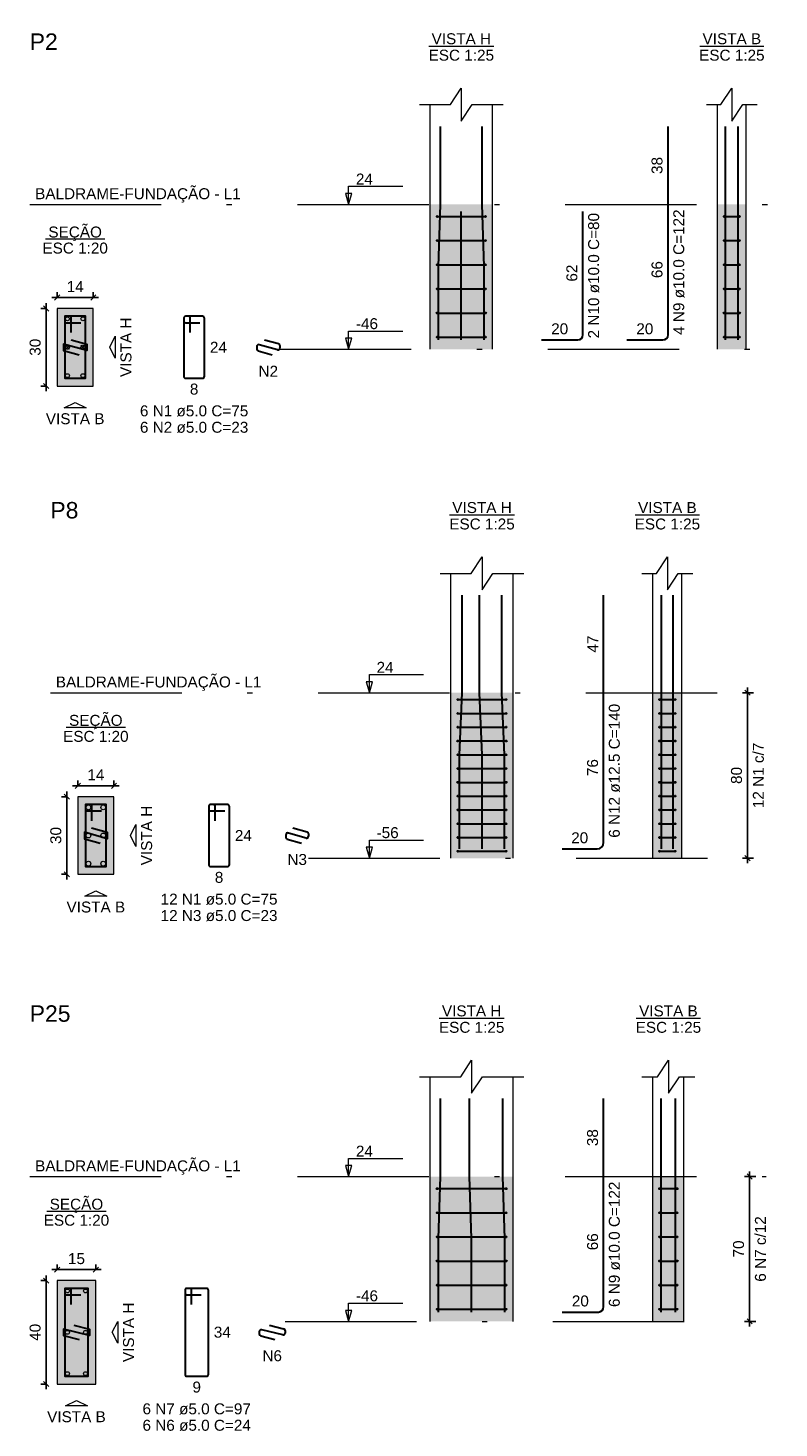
# Model space of a CAD drawing. Header units: millimetres. Extents: x 1434 to 2277, y -793 to -278.
# Tile 64 of 111: x 1625 to 1639, y -413 to -386. Entities that reach past the tile are written whole.
import ezdxf

# ---------------------------------------------------------------- set-up
doc = ezdxf.new("R2010")
doc.units = ezdxf.units.MM
doc.linetypes.add('DASHDOT', pattern=[25.4, 12.7, -6.35, 0, -6.35])
for name, color, linetype, lineweight in [('Descrição da armadura', 7, 'Continuous', 5), ('DT-Barras na forma', 1, 'Continuous', 30), ('DT-Barras no corte', 5, 'Continuous', 5), ('DT-Barras rebatidas', 1, 'Continuous', 30), ('DT-Cotas', 9, 'Continuous', 5), ('DT-Estribos na forma', 1, 'Continuous', 30), ('DT-Forma', 5, 'Continuous', 5), ('DT-Hachura seção pilares', 252, 'Continuous', 5), ('DT-Hachura vista pilares', 252, 'Continuous', 5), ('DT-Pontilhado', 9, 'DASHDOT', 5), ('DT-Textos', 7, 'Continuous', 5), ('DT-Título', 250, 'Continuous', 20), ('Textos armaduras', 7, 'Continuous', 5)]:
    doc.layers.add(name, color=color, linetype=linetype, lineweight=lineweight)
doc.styles.add('ARIAL', font='arial.ttf')
doc.styles.get("Standard").update_dxf_attribs({"font": 'arial.ttf'})
doc.dimstyles.new('UM_20.000000', dxfattribs={"dimtxt": 0.18, "dimasz": 0.1, "dimexe": 0.1, "dimexo": 0.2, "dimgap": 0, "dimtad": 1, "dimtih": 1, "dimtoh": 1, "dimdec": 1, "dimlfac": 20, "dimzin": 0, "dimdsep": 46, "dimtxsty": 'Standard', "dimcen": 0.09, "dimdle": 0.1, "dimadec": 1, "dimazin": 2, "dimtfac": 1, "dimtdec": 4, "dimtofl": 0, "dimtmove": 0, "dimatfit": 3, "dimfxl": 1, "dimtolj": 1, "dimarcsym": 0})
doc.dimstyles.new('UM_25.000000', dxfattribs={"dimtxt": 0.18, "dimasz": 0.1, "dimexe": 0.1, "dimexo": 0.2, "dimgap": 0, "dimtad": 1, "dimtih": 1, "dimtoh": 1, "dimdec": 1, "dimlfac": 25, "dimzin": 0, "dimdsep": 46, "dimtxsty": 'Standard', "dimcen": 0.09, "dimdle": 0.1, "dimadec": 1, "dimazin": 2, "dimtfac": 1, "dimtdec": 4, "dimtofl": 0, "dimtmove": 0, "dimatfit": 3, "dimfxl": 1, "dimtolj": 1, "dimarcsym": 0})

# ---------------------------------------------------------------- blocks, each defined once
blk = doc.blocks.new('_Oblique')
at = {"color": 0, "linetype": 'ByBlock', "lineweight": -2}
blk.add_line((-0.5, -0.5), (0.5, 0.5), dxfattribs=at)
blk = doc.blocks.new('*D316')
at = {"layer": 'DT-Cotas', "color": 0, "lineweight": -2, "transparency": 16777216}
for p, q in [((1624.975, -390.921), (1624.975, -392.621)), ((1624.987, -391.021), (1624.875, -391.021)), ((1624.987, -392.521), (1624.875, -392.521))]:
    blk.add_line(p, q, dxfattribs=at)
at = {"layer": 'DT-Cotas', "color": 0, "lineweight": -2, "transparency": 16777216, "xscale": 0.1, "yscale": 0.1, "zscale": 0.1}
for p, rotation in [((1624.975, -391.021), 90), ((1624.975, -392.521), 270)]:
    blk.add_blockref('_Oblique', p, dxfattribs=dict(at, rotation=rotation))
at = {"layer": 'DT-Cotas', "color": 7, "transparency": 16777216, "insert": (1624.763, -391.771), "char_height": 0.2118, "attachment_point": 5, "rotation": 90, "style": 'ARIAL'}
blk.add_mtext('\\A1;30', dxfattribs=at)
blk = doc.blocks.new('*D317')
at = {"layer": 'DT-Cotas', "color": 0, "lineweight": -2, "transparency": 16777216}
for p, q in [((1625.087, -390.809), (1625.987, -390.809)), ((1625.187, -390.821), (1625.187, -390.709)), ((1625.887, -390.821), (1625.887, -390.709))]:
    blk.add_line(p, q, dxfattribs=at)
at = {"layer": 'DT-Cotas', "color": 0, "lineweight": -2, "transparency": 16777216, "xscale": 0.1, "yscale": 0.1, "zscale": 0.1, "rotation": 180}
blk.add_blockref('_Oblique', (1625.187, -390.809), dxfattribs=at)
at = {"layer": 'DT-Cotas', "color": 0, "lineweight": -2, "transparency": 16777216, "xscale": 0.1, "yscale": 0.1, "zscale": 0.1}
blk.add_blockref('_Oblique', (1625.887, -390.809), dxfattribs=at)
at = {"layer": 'DT-Cotas', "color": 7, "transparency": 16777216, "insert": (1625.537, -390.598), "char_height": 0.2118, "attachment_point": 5, "rotation": 0.0057, "style": 'ARIAL'}
blk.add_mtext('\\A1;14', dxfattribs=at)
blk = doc.blocks.new('*D327')
at = {"layer": 'DT-Cotas', "color": 0, "lineweight": -2, "transparency": 16777216}
for p, q in [((1625.375, -400.364), (1625.375, -402.064)), ((1625.387, -400.464), (1625.275, -400.464)), ((1625.387, -401.964), (1625.275, -401.964))]:
    blk.add_line(p, q, dxfattribs=at)
at = {"layer": 'DT-Cotas', "color": 0, "lineweight": -2, "transparency": 16777216, "xscale": 0.1, "yscale": 0.1, "zscale": 0.1}
for p, rotation in [((1625.375, -400.464), 90), ((1625.375, -401.964), 270)]:
    blk.add_blockref('_Oblique', p, dxfattribs=dict(at, rotation=rotation))
at = {"layer": 'DT-Cotas', "color": 7, "transparency": 16777216, "insert": (1625.163, -401.214), "char_height": 0.2118, "attachment_point": 5, "rotation": 90, "style": 'ARIAL'}
blk.add_mtext('\\A1;30', dxfattribs=at)
blk = doc.blocks.new('*D328')
at = {"layer": 'DT-Cotas', "color": 0, "lineweight": -2, "transparency": 16777216}
for p, q in [((1625.587, -400.264), (1625.587, -400.153)), ((1626.287, -400.264), (1626.287, -400.153)), ((1625.487, -400.253), (1626.387, -400.253))]:
    blk.add_line(p, q, dxfattribs=at)
at = {"layer": 'DT-Cotas', "color": 0, "lineweight": -2, "transparency": 16777216, "xscale": 0.1, "yscale": 0.1, "zscale": 0.1, "rotation": 180}
blk.add_blockref('_Oblique', (1625.587, -400.253), dxfattribs=at)
at = {"layer": 'DT-Cotas', "color": 0, "lineweight": -2, "transparency": 16777216, "xscale": 0.1, "yscale": 0.1, "zscale": 0.1}
blk.add_blockref('_Oblique', (1626.287, -400.253), dxfattribs=at)
at = {"layer": 'DT-Cotas', "color": 7, "transparency": 16777216, "insert": (1625.937, -400.041), "char_height": 0.2118, "attachment_point": 5, "rotation": 0.0057, "style": 'ARIAL'}
blk.add_mtext('\\A1;14', dxfattribs=at)
blk = doc.blocks.new('*D329')
at = {"layer": 'DT-Cotas', "color": 0, "lineweight": -2, "transparency": 16777216}
for p, q in [((1638.662, -398.452), (1638.444, -398.452)), ((1638.544, -401.752), (1638.544, -398.352)), ((1638.662, -401.652), (1638.444, -401.652))]:
    blk.add_line(p, q, dxfattribs=at)
at = {"layer": 'DT-Cotas', "color": 0, "lineweight": -2, "transparency": 16777216, "xscale": 0.1, "yscale": 0.1, "zscale": 0.1}
for p, rotation in [((1638.544, -398.452), 90), ((1638.544, -401.652), 270)]:
    blk.add_blockref('_Oblique', p, dxfattribs=dict(at, rotation=rotation))
blk = doc.blocks.new('*D330')
at = {"layer": 'DT-Cotas', "color": 0, "lineweight": -2, "transparency": 16777216}
for p, q in [((1638.662, -398.452), (1638.444, -398.452)), ((1638.544, -401.752), (1638.544, -398.352)), ((1638.662, -401.652), (1638.444, -401.652))]:
    blk.add_line(p, q, dxfattribs=at)
at = {"layer": 'DT-Cotas', "color": 0, "lineweight": -2, "transparency": 16777216, "xscale": 0.1, "yscale": 0.1, "zscale": 0.1}
for p, rotation in [((1638.544, -398.452), 90), ((1638.544, -401.652), 270)]:
    blk.add_blockref('_Oblique', p, dxfattribs=dict(at, rotation=rotation))
blk = doc.blocks.new('*D340')
at = {"layer": 'DT-Cotas', "color": 0, "lineweight": -2, "transparency": 16777216}
for p, q in [((1624.987, -409.822), (1624.875, -409.822)), ((1624.975, -409.722), (1624.975, -411.922)), ((1624.987, -411.822), (1624.875, -411.822))]:
    blk.add_line(p, q, dxfattribs=at)
at = {"layer": 'DT-Cotas', "color": 0, "lineweight": -2, "transparency": 16777216, "xscale": 0.1, "yscale": 0.1, "zscale": 0.1}
for p, rotation in [((1624.975, -409.822), 90), ((1624.975, -411.822), 270)]:
    blk.add_blockref('_Oblique', p, dxfattribs=dict(at, rotation=rotation))
at = {"layer": 'DT-Cotas', "color": 7, "transparency": 16777216, "insert": (1624.763, -410.822), "char_height": 0.2118, "attachment_point": 5, "rotation": 90, "style": 'ARIAL'}
blk.add_mtext('\\A1;40', dxfattribs=at)
blk = doc.blocks.new('*D341')
at = {"layer": 'DT-Cotas', "color": 0, "lineweight": -2, "transparency": 16777216}
for p, q in [((1625.087, -409.61), (1626.037, -409.61)), ((1625.187, -409.622), (1625.187, -409.51)), ((1625.937, -409.622), (1625.937, -409.51))]:
    blk.add_line(p, q, dxfattribs=at)
at = {"layer": 'DT-Cotas', "color": 0, "lineweight": -2, "transparency": 16777216, "xscale": 0.1, "yscale": 0.1, "zscale": 0.1, "rotation": 180}
blk.add_blockref('_Oblique', (1625.187, -409.61), dxfattribs=at)
at = {"layer": 'DT-Cotas', "color": 0, "lineweight": -2, "transparency": 16777216, "xscale": 0.1, "yscale": 0.1, "zscale": 0.1}
blk.add_blockref('_Oblique', (1625.937, -409.61), dxfattribs=at)
at = {"layer": 'DT-Cotas', "color": 7, "transparency": 16777216, "insert": (1625.562, -409.398), "char_height": 0.2118, "attachment_point": 5, "rotation": 0.0057, "style": 'ARIAL'}
blk.add_mtext('\\A1;15', dxfattribs=at)
blk = doc.blocks.new('*D342')
at = {"layer": 'DT-Cotas', "color": 0, "lineweight": -2, "transparency": 16777216}
for p, q in [((1638.584, -410.71), (1638.584, -407.71)), ((1638.702, -407.81), (1638.484, -407.81)), ((1638.702, -410.61), (1638.484, -410.61))]:
    blk.add_line(p, q, dxfattribs=at)
at = {"layer": 'DT-Cotas', "color": 0, "lineweight": -2, "transparency": 16777216, "xscale": 0.1, "yscale": 0.1, "zscale": 0.1}
for p, rotation in [((1638.584, -407.81), 90), ((1638.584, -410.61), 270)]:
    blk.add_blockref('_Oblique', p, dxfattribs=dict(at, rotation=rotation))
blk = doc.blocks.new('*D343')
at = {"layer": 'DT-Cotas', "color": 0, "lineweight": -2, "transparency": 16777216}
for p, q in [((1638.584, -410.71), (1638.584, -407.71)), ((1638.702, -407.81), (1638.484, -407.81)), ((1638.702, -410.61), (1638.484, -410.61))]:
    blk.add_line(p, q, dxfattribs=at)
at = {"layer": 'DT-Cotas', "color": 0, "lineweight": -2, "transparency": 16777216, "xscale": 0.1, "yscale": 0.1, "zscale": 0.1}
for p, rotation in [((1638.584, -407.81), 90), ((1638.584, -410.61), 270)]:
    blk.add_blockref('_Oblique', p, dxfattribs=dict(at, rotation=rotation))

msp = doc.modelspace()

# ---------------------------------------------------------------- hatches: boundary and pattern name
at = {"layer": 'DT-Hachura seção pilares', "linetype": 'Continuous'}
for points in [[(1625.1866, -392.5213), (1625.1866, -392.5213), (1625.8866, -392.5213), (1625.8866, -391.0213), (1625.1866, -391.0213), (1625.1866, -392.5213)], [(1625.5866, -401.9645), (1625.5866, -401.9645), (1626.2866, -401.9645), (1626.2866, -400.4645), (1625.5866, -400.4645), (1625.5866, -401.9645)], [(1625.1866, -411.822), (1625.1866, -411.822), (1625.9366, -411.822), (1625.9366, -409.822), (1625.1866, -409.822), (1625.1866, -411.822)]]:
    msp.add_hatch(color=256, dxfattribs=at).paths.add_polyline_path(points)
at = {"layer": 'DT-Hachura vista pilares', "linetype": 'Continuous'}
for points in [[(1632.407, -391.8092), (1632.407, -389.0092), (1633.607, -389.0092), (1633.607, -391.8092), (1632.407, -391.8092)], [(1637.9604, -391.8092), (1637.9604, -389.0092), (1638.5204, -389.0092), (1638.5204, -391.8092), (1637.9604, -391.8092)], [(1632.807, -401.6524), (1632.807, -398.4524), (1634.007, -398.4524), (1634.007, -401.6524), (1632.807, -401.6524)], [(1636.7132, -401.6524), (1636.7132, -398.4524), (1637.2732, -398.4524), (1637.2732, -401.6524), (1636.7132, -401.6524)], [(1632.407, -410.6099), (1632.407, -407.8099), (1634.007, -407.8099), (1634.007, -410.6099), (1632.407, -410.6099)], [(1636.7132, -410.6099), (1636.7132, -407.8099), (1637.3132, -407.8099), (1637.3132, -410.6099), (1636.7132, -410.6099)]]:
    msp.add_hatch(color=256, dxfattribs=at).paths.add_polyline_path(points)

# ---------------------------------------------------------------- linework, layer by layer
at = {"layer": 'DT-Barras na forma'}
for points in [[(1632.567, -391.6292), (1632.567, -390.2092), (1632.607, -389.0092), (1632.607, -387.5025)], [(1633.447, -391.6292), (1633.447, -390.2092), (1633.407, -389.0092), (1633.407, -387.5025)], [(1638.1204, -391.6292), (1638.1204, -390.2092), (1638.1204, -389.0092), (1638.1204, -387.5025)], [(1638.3604, -391.6292), (1638.3604, -390.2092), (1638.3604, -389.0092), (1638.3604, -387.5025)], [(1633.007, -391.6292), (1633.007, -389.1452)], [(1625.4616, -391.4838), (1625.4616, -391.1713), (1625.3366, -391.1713), (1625.3366, -392.3713), (1625.7366, -392.3713), (1625.7366, -391.1713), (1625.3366, -391.1713), (1625.3366, -391.2963), (1625.6491, -391.2963)], [(1625.4605, -391.6252), (1625.7616, -391.7088), (1625.7616, -391.8338), (1625.3116, -391.7088), (1625.3116, -391.8338), (1625.6127, -391.9174)], [(1632.972, -401.4724), (1632.972, -399.6524), (1633.022, -398.4524), (1633.022, -396.5689)], [(1633.407, -401.4724), (1633.407, -399.6524), (1633.357, -398.4524), (1633.357, -396.5689)], [(1633.842, -401.4724), (1633.842, -399.6524), (1633.792, -398.4524), (1633.792, -396.5689)], [(1636.8782, -401.4724), (1636.8782, -399.6524), (1636.8782, -398.4524), (1636.8782, -396.5689)], [(1637.1082, -401.4724), (1637.1082, -399.6524), (1637.1082, -398.4524), (1637.1082, -396.5689)], [(1625.8616, -400.927), (1625.8616, -400.6145), (1625.7366, -400.6145), (1625.7366, -401.8145), (1626.1366, -401.8145), (1626.1366, -400.6145), (1625.7366, -400.6145), (1625.7366, -400.7395), (1626.0491, -400.7395)], [(1625.8549, -401.0661), (1626.1553, -401.152), (1626.1553, -401.277), (1625.7178, -401.152), (1625.7178, -401.277), (1626.0183, -401.3628)], [(1632.567, -410.4299), (1632.567, -409.0099), (1632.607, -407.8099), (1632.607, -406.3031)], [(1633.207, -410.4299), (1633.207, -409.0099), (1633.167, -407.8099), (1633.167, -406.3031)], [(1633.847, -410.4299), (1633.847, -409.0099), (1633.807, -407.8099), (1633.807, -406.3031)], [(1636.8732, -410.4299), (1636.8732, -409.0099), (1636.8732, -407.8099), (1636.8732, -406.3031)], [(1637.1532, -410.4299), (1637.1532, -409.0099), (1637.1532, -407.8099), (1637.1532, -406.3031)], [(1625.4616, -410.2845), (1625.4616, -409.972), (1625.3366, -409.972), (1625.3366, -411.672), (1625.7866, -411.672), (1625.7866, -409.972), (1625.3366, -409.972), (1625.3366, -410.097), (1625.6491, -410.097)], [(1625.5084, -410.6837), (1625.8116, -410.7595), (1625.8116, -410.8845), (1625.3116, -410.7595), (1625.3116, -410.8845), (1625.6148, -410.9603)]]:
    msp.add_lwpolyline(points, dxfattribs=at)
at = {"layer": 'DT-Barras no corte'}
for p, q in [((1625.3491, -391.8088), (1625.4241, -391.7338)), ((1625.3491, -391.7338), (1625.4241, -391.8088)), ((1625.6491, -391.8088), (1625.7241, -391.7338)), ((1625.6491, -391.7338), (1625.7241, -391.8088))]:
    msp.add_line(p, q, dxfattribs=at)
for centre, radius in [((1625.3866, -391.2213), 0.0375), ((1625.6866, -391.2213), 0.0375), ((1625.3866, -391.7713), 0.0375), ((1625.6866, -391.7713), 0.0375), ((1625.3866, -392.3213), 0.0375), ((1625.6866, -392.3213), 0.0375), ((1625.7928, -400.6707), 0.0469), ((1626.0803, -400.6707), 0.0469), ((1625.7928, -401.2145), 0.0469), ((1626.0803, -401.2145), 0.0469), ((1625.7928, -401.7582), 0.0469), ((1626.0803, -401.7582), 0.0469), ((1625.3866, -410.022), 0.0375), ((1625.7366, -410.022), 0.0375), ((1625.3866, -410.822), 0.0375), ((1625.7366, -410.822), 0.0375), ((1625.3866, -411.622), 0.0375), ((1625.7366, -411.622), 0.0375)]:
    msp.add_circle(centre, radius, dxfattribs=at)
at = {"layer": 'DT-Barras rebatidas'}
for p, q in [((1637.0073, -389.0092), (1637.0073, -387.5025)), ((1637.0073, -391.5292), (1637.0073, -389.0092)), ((1635.3601, -391.5292), (1635.3601, -389.1452)), ((1627.6379, -391.2088), (1627.6379, -392.3338)), ((1627.6379, -391.2088), (1627.6379, -391.2588)), ((1627.7254, -391.1713), (1627.6754, -391.1713)), ((1628.0004, -391.1713), (1627.6754, -391.1713)), ((1627.7629, -391.4838), (1627.7629, -391.2088)), ((1628.0379, -392.3338), (1628.0379, -391.2088)), ((1627.6754, -391.2963), (1627.9504, -391.2963)), ((1629.048, -391.7581), (1629.048, -391.8053)), ((1629.4505, -391.8206), (1629.0955, -391.722)), ((1629.1969, -391.6252), (1629.4705, -391.7012)), ((1629.498, -391.7373), (1629.498, -391.7845)), ((1634.5601, -391.6292), (1635.2601, -391.6292)), ((1636.2073, -391.6292), (1636.9073, -391.6292)), ((1629.0755, -391.8414), (1629.3491, -391.9174)), ((1627.6754, -392.3713), (1628.0004, -392.3713)), ((1635.7601, -398.4524), (1635.7601, -396.5689)), ((1635.7601, -401.3474), (1635.7601, -398.4524)), ((1628.1204, -400.652), (1628.1204, -401.777)), ((1628.1204, -400.652), (1628.1204, -400.702)), ((1628.2079, -400.6145), (1628.1579, -400.6145)), ((1628.4829, -400.6145), (1628.1579, -400.6145)), ((1628.2454, -400.927), (1628.2454, -400.652)), ((1628.5204, -401.777), (1628.5204, -400.652)), ((1628.1579, -400.7395), (1628.4329, -400.7395)), ((1629.613, -401.2017), (1629.613, -401.2487)), ((1630.0027, -401.2633), (1629.6608, -401.1656)), ((1629.75, -401.0661), (1630.0233, -401.1442)), ((1630.0505, -401.1803), (1630.0505, -401.2273)), ((1629.6402, -401.2847), (1629.9134, -401.3628)), ((1634.9601, -401.4724), (1635.6351, -401.4724)), ((1628.1579, -401.8145), (1628.4829, -401.8145)), ((1635.7601, -407.8099), (1635.7601, -406.3031)), ((1635.7601, -410.3299), (1635.7601, -407.8099)), ((1627.6629, -410.0095), (1627.6629, -411.6345)), ((1627.6629, -410.0095), (1627.6629, -410.0595)), ((1627.7504, -409.972), (1627.7004, -409.972)), ((1628.0754, -409.972), (1627.7004, -409.972)), ((1627.7004, -410.097), (1627.9754, -410.097)), ((1627.7879, -410.2845), (1627.7879, -410.0095)), ((1628.1129, -411.6345), (1628.1129, -410.0095)), ((1634.9601, -410.4299), (1635.6601, -410.4299)), ((1629.2948, -410.6837), (1629.5696, -410.7524)), ((1629.098, -410.8075), (1629.098, -410.8552)), ((1629.1264, -410.8916), (1629.4012, -410.9603)), ((1629.5514, -410.8728), (1629.1446, -410.7711)), ((1629.598, -410.7888), (1629.598, -410.8365)), ((1627.7004, -411.672), (1628.0754, -411.672))]:
    msp.add_line(p, q, dxfattribs=at)
for centre, radius, start, end in [((1627.6754, -391.2088), 0.0375, 90, 180), ((1627.6754, -391.2088), 0.0375, 90, 180), ((1627.7254, -391.2088), 0.0375, 0, 90), ((1628.0004, -391.2088), 0.0375, 0, 90), ((1627.6754, -391.2588), 0.0375, 180, 270), ((1629.0855, -391.7581), 0.0375, 74.47589, 180), ((1629.4605, -391.7373), 0.0375, 0, 74.47589), ((1635.2601, -391.5292), 0.1, 270, 0), ((1636.9073, -391.5292), 0.1, 270, 0), ((1629.0855, -391.8053), 0.0375, 180, 254.47589), ((1629.4605, -391.7845), 0.0375, 254.47589, 0), ((1627.6754, -392.3338), 0.0375, 180, 270), ((1628.0004, -392.3338), 0.0375, 270, 0), ((1628.1579, -400.652), 0.0375, 90, 180), ((1628.1579, -400.652), 0.0375, 90, 180), ((1628.1579, -400.702), 0.0375, 180, 270), ((1628.2079, -400.652), 0.0375, 0, 90), ((1628.4829, -400.652), 0.0375, 0, 90), ((1629.6505, -401.2017), 0.0375, 74.0546, 180), ((1629.6505, -401.2487), 0.0375, 180, 254.0546), ((1630.013, -401.2273), 0.0375, 254.0546, 0), ((1630.013, -401.1803), 0.0375, 0, 74.0546), ((1635.6351, -401.3474), 0.125, 270, 0), ((1628.1579, -401.777), 0.0375, 180, 270), ((1628.4829, -401.777), 0.0375, 270, 0), ((1627.7004, -410.0095), 0.0375, 90, 180), ((1627.7004, -410.0095), 0.0375, 90, 180), ((1627.7004, -410.0595), 0.0375, 180, 270), ((1627.7504, -410.0095), 0.0375, 0, 90), ((1628.0754, -410.0095), 0.0375, 0, 90), ((1635.6601, -410.3299), 0.1, 270, 0), ((1629.1355, -410.8075), 0.0375, 75.96376, 180), ((1629.1355, -410.8552), 0.0375, 180, 255.96376), ((1629.5605, -410.8365), 0.0375, 255.96376, 0), ((1629.5605, -410.7888), 0.0375, 0, 75.96376), ((1627.7004, -411.6345), 0.0375, 180, 270), ((1628.0754, -411.6345), 0.0375, 270, 0)]:
    msp.add_arc(centre, radius, start, end, dxfattribs=at)
at = {"layer": 'DT-Estribos na forma'}
for p, q in [((1632.537, -389.2425), (1633.477, -389.2425)), ((1638.0904, -389.2425), (1638.3904, -389.2425)), ((1632.537, -389.7092), (1633.477, -389.7092)), ((1638.0904, -389.7092), (1638.3904, -389.7092)), ((1632.537, -390.1759), (1633.477, -390.1759)), ((1638.0904, -390.1759), (1638.3904, -390.1759)), ((1632.537, -390.6425), (1633.477, -390.6425)), ((1638.0904, -390.6425), (1638.3904, -390.6425)), ((1632.537, -391.1092), (1633.477, -391.1092)), ((1638.0904, -391.1092), (1638.3904, -391.1092)), ((1632.537, -391.5759), (1633.477, -391.5759)), ((1638.0904, -391.5759), (1638.3904, -391.5759)), ((1632.937, -398.5857), (1633.877, -398.5857)), ((1636.8432, -398.5857), (1637.1432, -398.5857)), ((1632.937, -398.8524), (1633.877, -398.8524)), ((1636.8432, -398.8524), (1637.1432, -398.8524)), ((1632.937, -399.119), (1633.877, -399.119)), ((1636.8432, -399.119), (1637.1432, -399.119)), ((1632.937, -399.3857), (1633.877, -399.3857)), ((1636.8432, -399.3857), (1637.1432, -399.3857)), ((1632.937, -399.6524), (1633.877, -399.6524)), ((1636.8432, -399.6524), (1637.1432, -399.6524)), ((1632.937, -399.919), (1633.877, -399.919)), ((1636.8432, -399.919), (1637.1432, -399.919)), ((1632.937, -400.1857), (1633.877, -400.1857)), ((1636.8432, -400.1857), (1637.1432, -400.1857)), ((1632.937, -400.4524), (1633.877, -400.4524)), ((1636.8432, -400.4524), (1637.1432, -400.4524)), ((1632.937, -400.719), (1633.877, -400.719)), ((1636.8432, -400.719), (1637.1432, -400.719)), ((1632.937, -400.9857), (1633.877, -400.9857)), ((1636.8432, -400.9857), (1637.1432, -400.9857)), ((1632.937, -401.2524), (1633.877, -401.2524)), ((1632.937, -401.519), (1633.877, -401.519)), ((1636.8432, -401.2524), (1637.1432, -401.2524)), ((1636.8432, -401.519), (1637.1432, -401.519)), ((1632.537, -408.0432), (1633.877, -408.0432)), ((1636.8432, -408.0432), (1637.1832, -408.0432)), ((1632.537, -408.5099), (1633.877, -408.5099)), ((1636.8432, -408.5099), (1637.1832, -408.5099)), ((1632.537, -408.9765), (1633.877, -408.9765)), ((1636.8432, -408.9765), (1637.1832, -408.9765)), ((1632.537, -409.4432), (1633.877, -409.4432)), ((1636.8432, -409.4432), (1637.1832, -409.4432)), ((1632.537, -409.9099), (1633.877, -409.9099)), ((1636.8432, -409.9099), (1637.1832, -409.9099)), ((1632.537, -410.3765), (1633.877, -410.3765)), ((1636.8432, -410.3765), (1637.1832, -410.3765))]:
    msp.add_line(p, q, dxfattribs=at)
for centre in [(1632.537, -389.2425), (1633.477, -389.2425), (1638.0904, -389.2425), (1638.3904, -389.2425), (1632.537, -389.7092), (1633.477, -389.7092), (1638.0904, -389.7092), (1638.3904, -389.7092), (1632.537, -390.1759), (1633.477, -390.1759), (1638.0904, -390.1759), (1638.3904, -390.1759), (1632.537, -390.6425), (1633.477, -390.6425), (1638.0904, -390.6425), (1638.3904, -390.6425), (1632.537, -391.1092), (1633.477, -391.1092), (1638.0904, -391.1092), (1638.3904, -391.1092), (1632.537, -391.5759), (1633.477, -391.5759), (1638.0904, -391.5759), (1638.3904, -391.5759), (1632.937, -398.5857), (1633.877, -398.5857), (1636.8432, -398.5857), (1637.1432, -398.5857), (1632.937, -398.8524), (1633.877, -398.8524), (1636.8432, -398.8524), (1637.1432, -398.8524), (1632.937, -399.119), (1633.877, -399.119), (1636.8432, -399.119), (1637.1432, -399.119), (1632.937, -399.3857), (1633.877, -399.3857), (1636.8432, -399.3857), (1637.1432, -399.3857), (1632.937, -399.6524), (1633.877, -399.6524), (1636.8432, -399.6524), (1637.1432, -399.6524), (1632.937, -399.919), (1633.877, -399.919), (1636.8432, -399.919), (1637.1432, -399.919), (1632.937, -400.1857), (1633.877, -400.1857), (1636.8432, -400.1857), (1637.1432, -400.1857), (1632.937, -400.4524), (1632.937, -400.719), (1633.877, -400.4524), (1633.877, -400.719), (1636.8432, -400.4524), (1636.8432, -400.719), (1637.1432, -400.4524), (1637.1432, -400.719), (1632.937, -400.9857), (1633.877, -400.9857), (1636.8432, -400.9857), (1637.1432, -400.9857), (1632.937, -401.2524), (1633.877, -401.2524), (1636.8432, -401.2524), (1637.1432, -401.2524), (1632.937, -401.519), (1633.877, -401.519), (1636.8432, -401.519), (1637.1432, -401.519), (1632.537, -408.0432), (1633.877, -408.0432), (1636.8432, -408.0432), (1637.1832, -408.0432), (1632.537, -408.5099), (1633.877, -408.5099), (1636.8432, -408.5099), (1637.1832, -408.5099), (1632.537, -408.9765), (1633.877, -408.9765), (1636.8432, -408.9765), (1637.1832, -408.9765), (1632.537, -409.4432), (1633.877, -409.4432), (1636.8432, -409.4432), (1637.1832, -409.4432), (1632.537, -409.9099), (1633.877, -409.9099), (1636.8432, -409.9099), (1637.1832, -409.9099), (1632.537, -410.3765), (1633.877, -410.3765), (1636.8432, -410.3765), (1637.1832, -410.3765)]:
    msp.add_circle(centre, 0.01, dxfattribs=at)
at = {"layer": 'DT-Forma'}
for p, q in [((1632.407, -389.0092), (1632.407, -387.0789)), ((1633.607, -389.0092), (1633.607, -387.0789)), ((1637.9604, -389.0092), (1637.9604, -387.0789)), ((1638.5204, -389.0092), (1638.5204, -387.0789)), ((1632.407, -391.8092), (1632.407, -389.0092)), ((1633.607, -391.8092), (1633.607, -389.0092)), ((1637.9604, -391.8092), (1637.9604, -389.0092)), ((1638.5204, -391.8092), (1638.5204, -389.0092)), ((1632.807, -398.4524), (1632.807, -396.1453)), ((1634.007, -398.4524), (1634.007, -396.1453)), ((1636.7132, -398.4524), (1636.7132, -396.1453)), ((1637.2732, -398.4524), (1637.2732, -396.1453)), ((1632.807, -401.6524), (1632.807, -398.4524)), ((1634.007, -401.6524), (1634.007, -398.4524)), ((1636.7132, -401.6524), (1636.7132, -398.4524)), ((1637.2732, -401.6524), (1637.2732, -398.4524)), ((1632.407, -407.8099), (1632.407, -405.8795)), ((1634.007, -407.8099), (1634.007, -405.8795)), ((1636.7132, -407.8099), (1636.7132, -405.8795)), ((1637.3132, -407.8099), (1637.3132, -405.8795)), ((1632.407, -410.6099), (1632.407, -407.8099)), ((1634.007, -410.6099), (1634.007, -407.8099)), ((1636.7132, -410.6099), (1636.7132, -407.8099)), ((1637.3132, -410.6099), (1637.3132, -407.8099))]:
    msp.add_line(p, q, dxfattribs=at)
for points in [[(1632.1952, -387.0789), (1632.7952, -387.0789), (1633.007, -386.7612), (1633.007, -387.3966), (1633.2188, -387.0789), (1633.8188, -387.0789)], [(1637.7486, -387.0789), (1638.0286, -387.0789), (1638.2404, -386.7612), (1638.2404, -387.3966), (1638.4522, -387.0789), (1638.7322, -387.0789)], [(1632.5952, -396.1453), (1633.1952, -396.1453), (1633.407, -395.8276), (1633.407, -396.463), (1633.6188, -396.1453), (1634.2188, -396.1453)], [(1636.5014, -396.1453), (1636.7814, -396.1453), (1636.9932, -395.8276), (1636.9932, -396.463), (1637.205, -396.1453), (1637.485, -396.1453)], [(1632.1952, -405.8795), (1632.9952, -405.8795), (1633.207, -405.5618), (1633.207, -406.1972), (1633.4188, -405.8795), (1634.2188, -405.8795)], [(1636.5014, -405.8795), (1636.8014, -405.8795), (1637.0132, -405.5618), (1637.0132, -406.1972), (1637.225, -405.8795), (1637.525, -405.8795)]]:
    msp.add_lwpolyline(points, dxfattribs=at)
for points in [[(1625.1866, -392.5213), (1625.8866, -392.5213), (1625.8866, -391.0213), (1625.1866, -391.0213), (1625.1866, -392.5213)], [(1625.5866, -401.9645), (1626.2866, -401.9645), (1626.2866, -400.4645), (1625.5866, -400.4645), (1625.5866, -401.9645)], [(1625.1866, -411.822), (1625.9366, -411.822), (1625.9366, -409.822), (1625.1866, -409.822), (1625.1866, -411.822)]]:
    msp.add_lwpolyline(points, close=True, dxfattribs=at)
at = {"layer": 'DT-Pontilhado', "ltscale": 0.2}
for p, q in [((1624.6571, -389.0092), (1640.1089, -389.0092)), ((1629.498, -391.8092), (1640.1089, -391.8092)), ((1625.0571, -398.4524), (1638.8617, -398.4524)), ((1630.0505, -401.6524), (1638.8617, -401.6524)), ((1624.6571, -407.8099), (1638.9017, -407.8099)), ((1629.598, -410.6099), (1638.9017, -410.6099))]:
    msp.add_line(p, q, dxfattribs=at)
at = {"layer": 'DT-Textos'}
for p, q in [((1632.3771, -385.9457), (1633.6368, -385.9457)), ((1637.6187, -385.9457), (1638.862, -385.9457)), ((1624.9644, -389.6764), (1626.1088, -389.6764)), ((1632.7771, -395.0122), (1634.0368, -395.0122)), ((1636.3715, -395.0122), (1637.6148, -395.0122)), ((1625.3644, -399.1195), (1626.5088, -399.1195)), ((1632.5771, -404.7464), (1633.8368, -404.7464)), ((1636.3915, -404.7464), (1637.6348, -404.7464)), ((1624.9894, -408.477), (1626.1338, -408.477))]:
    msp.add_line(p, q, dxfattribs=at)
for points in [[(1630.8275, -389.0092), (1630.891, -388.7974), (1630.7639, -388.7974), (1630.8275, -389.0092), (1630.8275, -388.6592), (1631.8775, -388.6592)], [(1630.8275, -391.8092), (1630.891, -391.5974), (1630.7639, -391.5974), (1630.8275, -391.8092), (1630.8275, -391.4592), (1631.8775, -391.4592)], [(1631.2275, -398.4524), (1631.291, -398.2406), (1631.1639, -398.2406), (1631.2275, -398.4524), (1631.2275, -398.1024), (1632.2775, -398.1024)], [(1631.2275, -401.6524), (1631.291, -401.4406), (1631.1639, -401.4406), (1631.2275, -401.6524), (1631.2275, -401.3024), (1632.2775, -401.3024)], [(1630.8275, -407.8099), (1630.891, -407.5981), (1630.7639, -407.5981), (1630.8275, -407.8099), (1630.8275, -407.4599), (1631.8775, -407.4599)], [(1630.8275, -410.6099), (1630.891, -410.3981), (1630.7639, -410.3981), (1630.8275, -410.6099), (1630.8275, -410.2599), (1631.8775, -410.2599)]]:
    msp.add_lwpolyline(points, dxfattribs=at)
for points in [[(1626.3102, -391.7713), (1626.3102, -391.9831), (1626.2043, -391.7713), (1626.3102, -391.5595), (1626.3102, -391.7713)], [(1625.5366, -392.9449), (1625.3248, -392.9449), (1625.5366, -392.839), (1625.7484, -392.9449), (1625.5366, -392.9449)], [(1626.7102, -401.2145), (1626.7102, -401.4263), (1626.6043, -401.2145), (1626.7102, -401.0027), (1626.7102, -401.2145)], [(1625.9366, -402.3881), (1625.7248, -402.3881), (1625.9366, -402.2822), (1626.1484, -402.3881), (1625.9366, -402.3881)], [(1626.3602, -410.822), (1626.3602, -411.0338), (1626.2543, -410.822), (1626.3602, -410.6102), (1626.3602, -410.822)], [(1625.5616, -412.2456), (1625.3498, -412.2456), (1625.5616, -412.1397), (1625.7734, -412.2456), (1625.5616, -412.2456)]]:
    msp.add_lwpolyline(points, close=True, dxfattribs=at)

# ---------------------------------------------------------------- texts
at = {"layer": 'Descrição da armadura', "linetype": 'Continuous', "char_height": 0.2118, "attachment_point": 8, "rotation": 90, "line_spacing_factor": 0.798, "style": 'ARIAL'}
for s, insert, width in [('2 N10 ø10.0 C=80', (1635.6778, -390.3872), 4.8647), ('4 N9 ø10.0 C=122', (1637.325, -390.3192), 4.8647), ('6 N12 ø12.5 C=140', (1636.0778, -399.9624), 5.194653), ('6 N9 ø10.0 C=122', (1636.0778, -409.1199), 4.8647)]:
    msp.add_mtext(s, dxfattribs=dict(at, insert=insert, width=width))
at = {"layer": 'Descrição da armadura', "linetype": 'Continuous', "char_height": 0.2118, "attachment_point": 8, "line_spacing_factor": 0.798, "style": 'ARIAL'}
for s, insert, width in [('N2', (1629.273, -392.341), 0.758398), ('6 N1 ø5.0 C=75', (1627.8379, -393.1126), 4.204795), ('6 N2 ø5.0 C=23', (1627.8379, -393.4303), 3.589513), ('N3', (1629.8317, -401.7864), 0.758398), ('12 N1 ø5.0 C=75', (1628.3204, -402.5558), 4.534748), ('12 N3 ø5.0 C=23', (1628.3204, -402.8735), 3.871184), ('N6', (1629.348, -411.3839), 0.758398), ('6 N7 ø5.0 C=97', (1627.8879, -412.4133), 4.204795), ('6 N6 ø5.0 C=24', (1627.8879, -412.731), 3.589513)]:
    msp.add_mtext(s, dxfattribs=dict(at, insert=insert, width=width))
at = {"layer": 'Descrição da armadura', "color": 7, "linetype": 'Continuous', "char_height": 0.2118, "width": 2.539389, "attachment_point": 8, "rotation": 90, "line_spacing_factor": 0.798, "style": 'ARIAL'}
for s, insert in [('12 N1 c/7', (1638.8617, -400.0524)), ('6 N7 c/12', (1638.9017, -409.2099))]:
    msp.add_mtext(s, dxfattribs=dict(at, insert=insert))
at = {"layer": 'DT-Cotas', "color": 7, "linetype": 'Continuous', "char_height": 0.2118, "width": 0.659905, "attachment_point": 8, "rotation": 90, "line_spacing_factor": 0.798, "style": 'ARIAL'}
for s, insert in [('80', (1638.4381, -400.0524)), ('70', (1638.4781, -409.2099))]:
    msp.add_mtext(s, dxfattribs=dict(at, insert=insert))
at = {"layer": 'DT-Textos', "linetype": 'Continuous', "char_height": 0.2118, "line_spacing_factor": 0.798, "style": 'ARIAL'}
for s, insert, width, attachment_point in [('VISTA H', (1633.007, -385.914), 1.969966, 8), ('VISTA B', (1638.2404, -385.914), 1.942022, 8), ('ESC 1:25', (1633.007, -386.2317), 2.167804, 8), ('ESC 1:25', (1638.2404, -386.2317), 2.167804, 8), ('BALDRAME-FUNDAÇÃO - L1', (1624.7625, -388.9732), 6.810307, 7), ('SEÇÃO', (1625.5365, -389.7142), 1.773118, 8), ('ESC 1:20', (1625.5366, -389.9623), 2.167804, 8), ('VISTA B', (1625.5366, -393.2626), 1.942022, 8), ('VISTA H', (1633.407, -394.9804), 1.969966, 8), ('VISTA B', (1636.9932, -394.9804), 1.942022, 8), ('ESC 1:25', (1633.407, -395.2981), 2.167804, 8), ('ESC 1:25', (1636.9932, -395.2981), 2.167804, 8), ('BALDRAME-FUNDAÇÃO - L1', (1625.1625, -398.4162), 6.810307, 7), ('SEÇÃO', (1625.9365, -399.1582), 1.773118, 8), ('ESC 1:20', (1625.9366, -399.4055), 2.167804, 8), ('VISTA B', (1625.9366, -402.7058), 1.942022, 8), ('VISTA H', (1633.207, -404.7146), 1.969966, 8), ('VISTA B', (1637.0132, -404.7146), 1.942022, 8), ('ESC 1:25', (1633.207, -405.0323), 2.167804, 8), ('ESC 1:25', (1637.0132, -405.0323), 2.167804, 8), ('BALDRAME-FUNDAÇÃO - L1', (1624.7625, -407.7742), 6.810307, 7), ('SEÇÃO', (1625.5615, -408.5152), 1.773118, 8), ('ESC 1:20', (1625.5616, -408.763), 2.167804, 8), ('VISTA B', (1625.5616, -412.5633), 1.942022, 8)]:
    msp.add_mtext(s, dxfattribs=dict(at, insert=insert, width=width, attachment_point=attachment_point))
at = {"layer": 'DT-Textos', "char_height": 0.2118, "attachment_point": 7, "line_spacing_factor": 0.798, "style": 'ARIAL'}
for s, insert, width in [('24', (1630.9675, -388.6242), 0.563342), ('-46', (1630.9675, -391.4242), 0.731999), ('24', (1631.3675, -398.0674), 0.563342), ('-56', (1631.3675, -401.2674), 0.731999), ('24', (1630.9675, -407.4249), 0.563342), ('-46', (1630.9675, -410.2249), 0.731999)]:
    msp.add_mtext(s, dxfattribs=dict(at, insert=insert, width=width))
at = {"layer": 'DT-Textos', "linetype": 'Continuous', "char_height": 0.2118, "width": 1.969966, "attachment_point": 8, "rotation": 90, "line_spacing_factor": 0.798, "style": 'ARIAL'}
for insert in [(1626.6279, -391.7713), (1627.0279, -401.2145), (1626.6779, -410.822)]:
    msp.add_mtext('VISTA H', dxfattribs=dict(at, insert=insert))
at = {"layer": 'DT-Título', "linetype": 'Continuous', "char_height": 0.3177, "attachment_point": 7, "line_spacing_factor": 0.798, "style": 'ARIAL'}
for s, insert, width in [('P2', (1624.6571, -386.0199), 1.238957), ('P8', (1625.0571, -395.0863), 1.238957), ('P25', (1624.6571, -404.8205), 1.802299)]:
    msp.add_mtext(s, dxfattribs=dict(at, insert=insert, width=width))
at = {"layer": 'Textos armaduras', "linetype": 'Continuous', "char_height": 0.2118, "width": 0.659905, "attachment_point": 7, "rotation": 90, "line_spacing_factor": 0.798, "style": 'ARIAL'}
for s, insert in [('38', (1636.9014, -388.4208)), ('66', (1636.9014, -390.4342)), ('62', (1635.2542, -390.5022)), ('47', (1635.6542, -397.6756)), ('76', (1635.6542, -400.0649)), ('38', (1635.6542, -407.2215)), ('66', (1635.6542, -409.2349))]:
    msp.add_mtext(s, dxfattribs=dict(at, insert=insert))
at = {"layer": 'Textos armaduras', "linetype": 'Continuous', "char_height": 0.2118, "attachment_point": 7, "line_spacing_factor": 0.798, "style": 'ARIAL'}
for s, insert, width in [('20', (1634.7451, -391.5233), 0.659905), ('20', (1636.3923, -391.5233), 0.659905), ('24', (1628.1438, -391.8772), 0.659905), ('8', (1627.7555, -392.689), 0.329953), ('24', (1628.6263, -401.3204), 0.659905), ('20', (1635.1326, -401.3665), 0.659905), ('8', (1628.2379, -402.1322), 0.329953), ('20', (1635.1451, -410.324), 0.659905), ('34', (1628.2188, -410.9279), 0.659905), ('9', (1627.8055, -411.9897), 0.329953)]:
    msp.add_mtext(s, dxfattribs=dict(at, insert=insert, width=width))

# ---------------------------------------------------------------- dimensions: what is measured, and where the dimension line sits
at = {"layer": 'DT-Cotas'}
for base, p1, p2, picture, middle in [((1625.8866, -390.8095), (1625.1866, -391.0213), (1625.8866, -391.0213), '*D317', (1625.5366, -390.5977)), ((1626.2866, -400.2527), (1625.5866, -400.4645), (1626.2866, -400.4645), '*D328', (1625.9366, -400.0409)), ((1625.9366, -409.6102), (1625.1866, -409.822), (1625.9366, -409.822), '*D341', (1625.5616, -409.3984))]:
    dim = msp.add_linear_dim(base=base, p1=p1, p2=p2, dimstyle='UM_20.000000', override={"dimtxt": 0.2118, "dimasz": 0.1, "dimexe": 0.1, "dimexo": 0.2, "dimtad": 1, "dimtih": 0, "dimtoh": 0, "dimdec": 1, "dimlfac": 20, "dimzin": 8, "dimtxsty": 'ARIAL', "dimblk": 'Oblique', "dimblk1": 'Oblique', "dimblk2": 'Oblique', "dimsah": 1, "dimdle": 0.1, "dimse1": 0, "dimse2": 0, "dimclrt": 7, "dimadec": 1, "dimazin": 3, "dimtmove": 2, "dimldrblk": 'Oblique'}, dxfattribs=at)
    dim.commit()
    dim.dimension.update_dxf_attribs({"geometry": picture, "text_midpoint": middle, "dimtype": 160, "text_rotation": 0.00573})
for base, p1, p2, picture, middle in [((1624.9748, -392.5213), (1625.1866, -391.0213), (1625.1866, -392.5213), '*D316', (1624.763, -391.7713)), ((1625.3748, -401.9645), (1625.5866, -400.4645), (1625.5866, -401.9645), '*D327', (1625.163, -401.2145)), ((1624.9748, -411.822), (1625.1866, -409.822), (1625.1866, -411.822), '*D340', (1624.763, -410.822))]:
    dim = msp.add_linear_dim(base=base, p1=p1, p2=p2, angle=90, dimstyle='UM_20.000000', override={"dimtxt": 0.2118, "dimasz": 0.1, "dimexe": 0.1, "dimexo": 0.2, "dimtad": 1, "dimtih": 0, "dimtoh": 0, "dimdec": 1, "dimlfac": 20, "dimzin": 8, "dimtxsty": 'ARIAL', "dimblk": 'Oblique', "dimblk1": 'Oblique', "dimblk2": 'Oblique', "dimsah": 1, "dimdle": 0.1, "dimse1": 0, "dimse2": 0, "dimclrt": 7, "dimadec": 1, "dimazin": 3, "dimtmove": 2, "dimldrblk": 'Oblique'}, dxfattribs=at)
    dim.commit()
    dim.dimension.update_dxf_attribs({"geometry": picture, "text_midpoint": middle, "dimtype": 160, "text_rotation": 90})
for base, p1, p2, override, picture, middle in [((1638.544, -398.4524), (1638.8617, -401.6524), (1638.8617, -398.4524), {"dimtxt": 0.2118, "dimasz": 0.1, "dimexe": 0.1, "dimexo": 0.2, "dimtad": 1, "dimtih": 0, "dimtoh": 0, "dimdec": 1, "dimlfac": 25, "dimzin": 8, "dimtxsty": 'ARIAL', "dimblk": 'Oblique', "dimblk1": 'Oblique', "dimblk2": 'Oblique', "dimsah": 1, "dimdle": 0.1, "dimse1": 0, "dimse2": 0, "dimclrt": 7, "dimadec": 1, "dimazin": 3, "dimtmove": 2, "dimldrblk": 'Oblique'}, '*D329', (1638.3322, -400.0524)), ((1638.544, -398.4524), (1638.8617, -401.6524), (1638.8617, -398.4524), {"dimtxt": 0.2118, "dimasz": 0.1, "dimexe": 0.1, "dimexo": 0.2, "dimtad": 1, "dimtih": 0, "dimtoh": 0, "dimdec": 1, "dimlfac": 25, "dimzin": 8, "dimtxsty": 'ARIAL', "dimblk": 'Oblique', "dimblk1": 'Oblique', "dimblk2": 'Oblique', "dimsah": 1, "dimdle": 0.1, "dimse1": 0, "dimse2": 0, "dimclrt": 256, "dimadec": 1, "dimazin": 3, "dimtmove": 2, "dimldrblk": 'Oblique'}, '*D330', (1638.3322, -400.0524)), ((1638.584, -407.8099), (1638.9017, -410.6099), (1638.9017, -407.8099), {"dimtxt": 0.2118, "dimasz": 0.1, "dimexe": 0.1, "dimexo": 0.2, "dimtad": 1, "dimtih": 0, "dimtoh": 0, "dimdec": 1, "dimlfac": 25, "dimzin": 8, "dimtxsty": 'ARIAL', "dimblk": 'Oblique', "dimblk1": 'Oblique', "dimblk2": 'Oblique', "dimsah": 1, "dimdle": 0.1, "dimse1": 0, "dimse2": 0, "dimclrt": 7, "dimadec": 1, "dimazin": 3, "dimtmove": 2, "dimldrblk": 'Oblique'}, '*D342', (1638.3722, -409.2099)), ((1638.584, -407.8099), (1638.9017, -410.6099), (1638.9017, -407.8099), {"dimtxt": 0.2118, "dimasz": 0.1, "dimexe": 0.1, "dimexo": 0.2, "dimtad": 1, "dimtih": 0, "dimtoh": 0, "dimdec": 1, "dimlfac": 25, "dimzin": 8, "dimtxsty": 'ARIAL', "dimblk": 'Oblique', "dimblk1": 'Oblique', "dimblk2": 'Oblique', "dimsah": 1, "dimdle": 0.1, "dimse1": 0, "dimse2": 0, "dimclrt": 256, "dimadec": 1, "dimazin": 3, "dimtmove": 2, "dimldrblk": 'Oblique'}, '*D343', (1638.3722, -409.2099))]:
    dim = msp.add_linear_dim(base=base, p1=p1, p2=p2, angle=90, text=' ', dimstyle='UM_25.000000', override=override, dxfattribs=at)
    dim.commit()
    dim.dimension.update_dxf_attribs({"geometry": picture, "text_midpoint": middle, "dimtype": 160, "text_rotation": 90})

doc.saveas('drawing.dxf')
